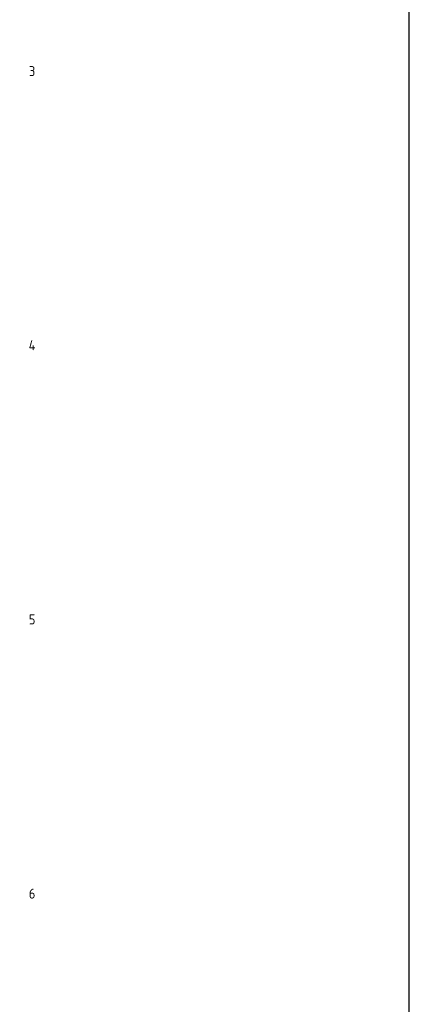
# Model space of a CAD drawing. Header units: millimetres. Extents: x 20872 to 297961, y -293704 to 213007.
# Tile 255 of 256: x 169632 to 180004, y 35372 to 61230. Entities that reach past the tile are written whole.
import ezdxf
from ezdxf.enums import TextEntityAlignment as Align
from ezdxf.xclip import XClip

# ---------------------------------------------------------------- set-up
doc = ezdxf.new("R2010")
doc.units = ezdxf.units.MM
doc.header["$LTSCALE"] = 100
doc.header["$XCLIPFRAME"] = 2
doc.layers.get('Defpoints').update_dxf_attribs({"color": 181})
for name, color, linetype in [('A--T$1A-afwerking', 8, 'Continuous'), ('A--T$7--_stramien', 7, 'Continuous'), ('BURO_lijnen_0.25', 2, 'Continuous'), ('XREFS', 9, 'Continuous')]:
    doc.layers.add(name, color=color, linetype=linetype)
doc.styles.add('BRON standaard', font='isocp.shx')
doc.styles.add('BURO maatvoering', font='isocp.shx')

# ---------------------------------------------------------------- blocks, each defined once
blk = doc.blocks.new('AL_stramlab_01_P03_BV')
at = {"color": 4, "linetype": 'Continuous', "lineweight": -2, "style": 'BRON standaard'}
blk.add_attdef('LABEL', text='', height=350, dxfattribs=at).set_placement((0, 0), align=Align.MIDDLE_CENTER)
blk = doc.blocks.new('stramienlijnen_1')
at = {"layer": 'Defpoints'}
blk.add_lwpolyline([(34736.5, 60859.2), (70727.2, 75), (164884.5, 75), (164884.5, 96950), (130834.5, 96950), (130834.5, 22725), (79641, 22725), (51266.3, 70646.6)], dxfattribs=at)
at = {"layer": 'A--T$7--_stramien', "color": 7, "linetype": 'Continuous', "lineweight": -3}
ref = blk.add_blockref('AL_stramlab_01_P03_BV', (169959.5, 85800), dxfattribs=dict(at, xscale=75, yscale=75, zscale=75))
ref.add_attrib('LABEL', '3', dxfattribs={"layer": '0', "color": 4, "linetype": 'Continuous', "lineweight": -2, "height": 262.5, "style": 'BURO maatvoering'}).set_placement((169959.5, 85800), align=Align.MIDDLE_CENTER)
ref = blk.add_blockref('AL_stramlab_01_P03_BV', (169959.5, 78600), dxfattribs=dict(at, xscale=75, yscale=75, zscale=75))
ref.add_attrib('LABEL', '4', dxfattribs={"layer": '0', "color": 4, "linetype": 'Continuous', "lineweight": -2, "height": 262.5, "style": 'BURO maatvoering'}).set_placement((169959.5, 78600), align=Align.MIDDLE_CENTER)
ref = blk.add_blockref('AL_stramlab_01_P03_BV', (169959.5, 71400), dxfattribs=dict(at, xscale=75, yscale=75, zscale=75))
ref.add_attrib('LABEL', '5', dxfattribs={"layer": '0', "color": 4, "linetype": 'Continuous', "lineweight": -2, "height": 262.5, "style": 'BURO maatvoering'}).set_placement((169959.5, 71400), align=Align.MIDDLE_CENTER)
ref = blk.add_blockref('AL_stramlab_01_P03_BV', (169959.5, 64200), dxfattribs=dict(at, xscale=75, yscale=75, zscale=75))
ref.add_attrib('LABEL', '6', dxfattribs={"layer": '0', "color": 4, "linetype": 'Continuous', "lineweight": -2, "height": 262.5, "style": 'BURO maatvoering'}).set_placement((169959.5, 64200), align=Align.MIDDLE_CENTER)
blk = doc.blocks.new('1e verdieping bestaand leeg')
at = {"layer": 'A--T$7--_stramien'}
blk.add_blockref('stramienlijnen_1', (0, 0), dxfattribs=at)
blk = doc.blocks.new('Glasgevel alleen 1e en 2e')
at = {"color": 1}
for points in [[(165114, 97000), (165114, -155), (70596, -155), (34441, 60906)], [(165104, 97000), (165104, -145), (70602, -145), (34450, 60911)]]:
    blk.add_lwpolyline(points, dxfattribs=at)
blk = doc.blocks.new('2015-11-16 111 tussenverdieping bestaand')
at = {"layer": 'A--T$1A-afwerking'}
blk.add_lwpolyline([(34528, 60913), (51335, 70864), (79685, 22985), (79832, 22901), (129485, 22901), (135915, 12040), (142978, 21914), (130697, 26120), (130675, 97040), (165047, 97015), (165047, 14419), (151364, 19026), (149622, 13150), (163567, 13081), (163475, 1501), (146518, 1360), (146659, 12909), (147031, 12909), (149075, 19828), (145372, 21100), (137265, 9763), (142974, 21), (142974, -73), (70633, -64)], close=True, dxfattribs=at)
at = {"layer": 'A--T$7--_stramien'}
blk.add_blockref('stramienlijnen_1', (0, 0), dxfattribs=at)
at = {"layer": 'BURO_lijnen_0.25'}
blk.add_blockref('Glasgevel alleen 1e en 2e', (0, 0), dxfattribs=at)

msp = doc.modelspace()

# ---------------------------------------------------------------- linework, layer by layer
at = {"layer": 'Defpoints'}
msp.add_lwpolyline([(116766, 56343), (116766, 89763), (179860, 89763), (179860, -12477), (164491, -12477), (116766, 3849)], close=True, dxfattribs=at)

# ---------------------------------------------------------------- block references
at = {"layer": 'XREFS', "color": 32, "true_color": 0xcb7615}
ref = msp.add_blockref('1e verdieping bestaand leeg', (-1, -25920), dxfattribs=at)
XClip(ref).set_block_clipping_path([(116767.0762143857, 82263.1420219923), (116767.0762143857, 115683.1420219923), (179861.0762143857, 115683.1420219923), (179861.0762143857, 13442.9004429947), (164491.5066313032, 13442.9004429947), (116767.0762143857, 29769.3836009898)])
at = {"layer": 'XREFS'}
ref = msp.add_blockref('2015-11-16 111 tussenverdieping bestaand', (14890, 903), dxfattribs=at)
XClip(ref).set_block_clipping_path([(26270.6420343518, 38249.6938797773), (70448.6961398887, 81655.1161930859)])

doc.saveas('drawing.dxf')
